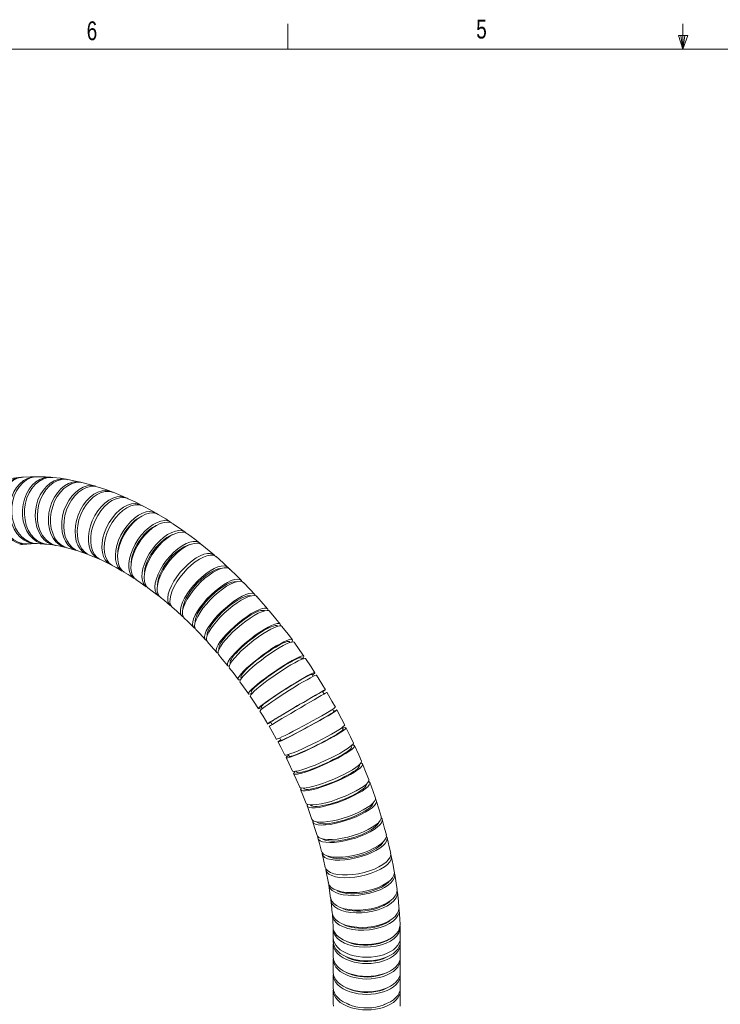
# Model space of a CAD drawing. Extents: x 13 to 426, y 6 to 274.
# Tile 30 of 40: x 132 to 221, y 149 to 274. Entities that reach past the tile are written whole.
import ezdxf

# ---------------------------------------------------------------- set-up
doc = ezdxf.new("R2010")
doc.units = 0
doc.header["$MEASUREMENT"] = 0
doc.styles.add('SLDTEXTSTYLE0', font='txt', dxfattribs={"width": 0.75})

msp = doc.modelspace()

# ---------------------------------------------------------------- linework, layer by layer
at = {"color": 7, "linetype": 'Continuous', "lineweight": 0}
for p, q in [((165.92, 270.31), (165.92, 273.48)), ((215.93, 270.31), (215.93, 273.48)), ((216.54, 272.02), (215.35, 272.02)), ((215.93, 270.31), (215.35, 272.02)), ((215.93, 270.31), (215.66, 272.02)), ((215.93, 270.31), (216.16, 272.02)), ((215.93, 270.31), (216.54, 272.02))]:
    msp.add_line(p, q, dxfattribs=at)
at = {"color": 7, "linetype": 'Continuous', "lineweight": 15}
for p, q in [((15.91, 270.31), (415.96, 270.31)), ((166.18, 195.15), (166.11, 195.24)), ((167.68, 193.03), (167.57, 193.2)), ((169.11, 190.85), (168.96, 191.09)), ((159.97, 190.72), (160.04, 190.63)), ((161.28, 188.89), (161.39, 188.73)), ((170.49, 188.6), (170.28, 188.94)), ((162.53, 187.01), (162.68, 186.76)), ((171.72, 186.4), (171.56, 186.69)), ((163.72, 185.08), (163.92, 184.73)), ((172.89, 184.16), (172.78, 184.38)), ((164.87, 183.05), (165.03, 182.76)), ((165.96, 180.96), (166.07, 180.75)), ((173.97, 181.89), (173.9, 182.03)), ((166.98, 178.85), (167.04, 178.71)), ((171.66, 157.73), (171.66, 157.27)), ((180.14, 157.27), (180.14, 157.73)), ((171.66, 156.94), (171.66, 155.31)), ((180.14, 155.31), (180.14, 156.94)), ((171.66, 154.98), (171.66, 153.35)), ((180.14, 153.35), (180.14, 154.98)), ((171.66, 153.02), (171.66, 151.39)), ((180.14, 151.39), (180.14, 153.02)), ((171.66, 151.06), (171.66, 149.43)), ((180.14, 149.43), (180.14, 151.06))]:
    msp.add_line(p, q, dxfattribs=at)
at = {"color": 7, "linetype": 'Continuous', "lineweight": 15, "flags": 128}
for points in [[(132.81, 207.63), (132.75, 207.62), (132.18, 207.64), (131.63, 207.79), (131.09, 208.05), (130.6, 208.42), (130.16, 208.88), (129.79, 209.43), (129.49, 210.05), (129.27, 210.72), (129.15, 211.42), (129.12, 212.14), (129.18, 212.84), (129.34, 213.52), (129.59, 214.15), (129.91, 214.71), (130.31, 215.2), (130.78, 215.59), (131.28, 215.87), (131.83, 216.04), (132.11, 216.06)], [(132.39, 216.08), (132.21, 216.08), (131.67, 215.94), (131.15, 215.69), (130.67, 215.33), (130.26, 214.87), (129.91, 214.32), (129.64, 213.71), (129.46, 213.04), (129.37, 212.34), (129.38, 211.62), (129.48, 210.92), (129.67, 210.24), (129.95, 209.6), (130.3, 209.04), (130.73, 208.55), (131.21, 208.15), (131.73, 207.86), (132.29, 207.69), (132.85, 207.63), (133.02, 207.65)], [(132.12, 216.08), (131.47, 216.01), (130.55, 215.88)], [(134.09, 207.67), (133.55, 207.7), (133.01, 207.85), (132.49, 208.11), (132.02, 208.48), (131.6, 208.94), (131.25, 209.49), (130.98, 210.11), (130.79, 210.78), (130.69, 211.49), (130.69, 212.2), (130.77, 212.91), (130.95, 213.58), (131.21, 214.22), (131.55, 214.78), (131.96, 215.26), (132.42, 215.65), (132.93, 215.93), (133.47, 216.1), (134.02, 216.15), (134.16, 216.13)], [(134.26, 216.14), (133.86, 216.12), (133.32, 215.99), (132.8, 215.73), (132.32, 215.37), (131.9, 214.91), (131.54, 214.36), (131.26, 213.74), (131.06, 213.08), (130.95, 212.37), (130.94, 211.66), (131.01, 210.95), (131.18, 210.27), (131.43, 209.64), (131.76, 209.07), (132.17, 208.58), (132.62, 208.19), (133.13, 207.9), (133.66, 207.72), (134.16, 207.67)], [(135.13, 207.62), (135.1, 207.62), (134.57, 207.73), (134.07, 207.96), (133.6, 208.3), (133.19, 208.74), (132.85, 209.26), (132.58, 209.86), (132.39, 210.52), (132.29, 211.22), (132.28, 211.93), (132.37, 212.64), (132.54, 213.32), (132.8, 213.97), (133.13, 214.55), (133.53, 215.06), (133.98, 215.48), (134.48, 215.79), (135.01, 215.99), (135.55, 216.08), (136.04, 216.04)], [(133.98, 216.15), (133.32, 216.14), (132.38, 216.1)], [(136.15, 216.03), (135.95, 216.06), (135.4, 216), (134.87, 215.83), (134.36, 215.54), (133.9, 215.15), (133.48, 214.66), (133.13, 214.1), (132.86, 213.47), (132.66, 212.79), (132.56, 212.08), (132.54, 211.37), (132.62, 210.67), (132.78, 210), (133.03, 209.38), (133.36, 208.84), (133.76, 208.38), (134.21, 208.01), (134.7, 207.76), (135.23, 207.61), (135.36, 207.61)], [(136.52, 207.45), (136.47, 207.45), (135.95, 207.58), (135.47, 207.82), (135.04, 208.17), (134.66, 208.62), (134.35, 209.15), (134.12, 209.76), (133.97, 210.42), (133.91, 211.11), (133.94, 211.82), (134.06, 212.52), (134.26, 213.2), (134.55, 213.84), (134.9, 214.41), (135.32, 214.91), (135.79, 215.31), (136.29, 215.61), (136.82, 215.8), (137.35, 215.87), (137.88, 215.82), (137.96, 215.79)], [(138.05, 215.77), (137.75, 215.82), (137.22, 215.78), (136.69, 215.62), (136.18, 215.35), (135.7, 214.97), (135.27, 214.5), (134.9, 213.94), (134.59, 213.32), (134.37, 212.65), (134.23, 211.95), (134.18, 211.24), (134.21, 210.54), (134.34, 209.87), (134.55, 209.25), (134.84, 208.7), (135.2, 208.23), (135.63, 207.85), (136.1, 207.58), (136.6, 207.43), (136.62, 207.43)], [(135.87, 216.07), (135.2, 216.12), (134.25, 216.15)], [(137.77, 215.84), (137.1, 215.94), (136.14, 216.05)], [(139.69, 215.45), (139.01, 215.6), (138.04, 215.79)], [(137.87, 207.17), (137.38, 207.31), (136.93, 207.55), (136.52, 207.91), (136.18, 208.36), (135.9, 208.9), (135.71, 209.51), (135.6, 210.17), (135.57, 210.86), (135.64, 211.56), (135.79, 212.26), (136.03, 212.93), (136.34, 213.56), (136.71, 214.12), (137.15, 214.61), (137.62, 215), (138.13, 215.28), (138.65, 215.46), (139.17, 215.51), (139.68, 215.45), (139.83, 215.4)], [(139.97, 215.37), (139.57, 215.44), (139.05, 215.42), (138.53, 215.27), (138.02, 215.01), (137.53, 214.64), (137.09, 214.18), (136.7, 213.64), (136.37, 213.03), (136.12, 212.36), (135.94, 211.67), (135.85, 210.97), (135.86, 210.27), (135.94, 209.6), (136.12, 208.98), (136.37, 208.42), (136.7, 207.95), (137.09, 207.57), (137.54, 207.29), (137.95, 207.15)], [(139.24, 206.8), (138.85, 206.91), (138.42, 207.17), (138.04, 207.52), (137.73, 207.98), (137.49, 208.52), (137.33, 209.12), (137.26, 209.77), (137.27, 210.46), (137.37, 211.16), (137.55, 211.85), (137.82, 212.51), (138.15, 213.12), (138.55, 213.68), (138.99, 214.15), (139.48, 214.53), (139.98, 214.81), (140.5, 214.97), (141.01, 215.02), (141.51, 214.96), (141.72, 214.87)], [(141.88, 214.84), (141.41, 214.93), (140.9, 214.91), (140.39, 214.77), (139.88, 214.52), (139.38, 214.17), (138.93, 213.72), (138.52, 213.18), (138.17, 212.58), (137.89, 211.93), (137.68, 211.24), (137.56, 210.54), (137.53, 209.85), (137.58, 209.19), (137.72, 208.57), (137.94, 208.02), (138.23, 207.54), (138.6, 207.16), (139.02, 206.88), (139.32, 206.77)], [(141.6, 214.93), (140.92, 215.13), (139.96, 215.39)], [(143.52, 214.27), (142.84, 214.52), (141.87, 214.84)], [(140.48, 206.36), (140.36, 206.4), (139.95, 206.65), (139.6, 207.01), (139.32, 207.46), (139.11, 207.99), (138.99, 208.59), (138.95, 209.24), (139, 209.91), (139.13, 210.6), (139.34, 211.28), (139.63, 211.94), (139.99, 212.54), (140.4, 213.08), (140.86, 213.55), (141.35, 213.92), (141.85, 214.19), (142.37, 214.35), (142.87, 214.4), (143.34, 214.33), (143.63, 214.21)], [(143.8, 214.15), (143.73, 214.18), (143.27, 214.28), (142.77, 214.27), (142.26, 214.13), (141.75, 213.89), (141.25, 213.54), (140.79, 213.1), (140.36, 212.58), (139.99, 211.98), (139.69, 211.34), (139.45, 210.67), (139.3, 209.98), (139.23, 209.3), (139.25, 208.64), (139.35, 208.03), (139.54, 207.48), (139.8, 207.01), (140.14, 206.62), (140.53, 206.34), (140.74, 206.26)], [(142.03, 205.72), (141.89, 205.77), (141.5, 206.02), (141.18, 206.37), (140.93, 206.81), (140.76, 207.34), (140.66, 207.93), (140.66, 208.56), (140.74, 209.23), (140.9, 209.91), (141.14, 210.57), (141.45, 211.22), (141.83, 211.81), (142.26, 212.35), (142.73, 212.8), (143.22, 213.17), (143.73, 213.44), (144.23, 213.59), (144.72, 213.64), (145.18, 213.57), (145.54, 213.41)], [(145.7, 213.34), (145.57, 213.41), (145.12, 213.5), (144.64, 213.49), (144.14, 213.36), (143.63, 213.12), (143.13, 212.78), (142.65, 212.34), (142.21, 211.82), (141.82, 211.24), (141.49, 210.61), (141.23, 209.95), (141.05, 209.27), (140.95, 208.6), (140.94, 207.95), (141.01, 207.35), (141.16, 206.81), (141.39, 206.34), (141.7, 205.97), (142.07, 205.69), (142.19, 205.64)], [(145.42, 213.48), (144.75, 213.77), (143.79, 214.17)], [(147.33, 212.56), (146.66, 212.9), (145.69, 213.36)], [(143.54, 204.99), (143.44, 205.02), (143.07, 205.27), (142.78, 205.61), (142.56, 206.04), (142.42, 206.55), (142.36, 207.13), (142.38, 207.75), (142.49, 208.4), (142.69, 209.07), (142.95, 209.73), (143.29, 210.36), (143.68, 210.94), (144.13, 211.47), (144.6, 211.92), (145.1, 212.28), (145.61, 212.54), (146.11, 212.7), (146.58, 212.75), (147.03, 212.68), (147.42, 212.51), (147.46, 212.48)], [(147.6, 212.4), (147.41, 212.5), (146.98, 212.59), (146.51, 212.58), (146.02, 212.45), (145.51, 212.21), (145.01, 211.87), (144.53, 211.44), (144.07, 210.93), (143.67, 210.36), (143.31, 209.74), (143.03, 209.09), (142.82, 208.42), (142.68, 207.77), (142.64, 207.13), (142.68, 206.54), (142.8, 206.02), (143, 205.56), (143.28, 205.19), (143.62, 204.93), (143.68, 204.9)], [(149.22, 211.52), (148.55, 211.9), (147.59, 212.42)], [(145.07, 204.14), (145, 204.17), (144.66, 204.4), (144.39, 204.73), (144.2, 205.15), (144.08, 205.64), (144.06, 206.2), (144.11, 206.81), (144.25, 207.45), (144.47, 208.1), (144.77, 208.74), (145.12, 209.36), (145.54, 209.94), (145.99, 210.45), (146.48, 210.9), (146.98, 211.26), (147.48, 211.52), (147.98, 211.68), (148.44, 211.73), (148.87, 211.67), (149.24, 211.5), (149.33, 211.43)], [(149.49, 211.35), (149.25, 211.47), (148.84, 211.56), (148.38, 211.53), (147.89, 211.4), (147.39, 211.16), (146.88, 210.83), (146.39, 210.4), (145.93, 209.9), (145.5, 209.34), (145.13, 208.73), (144.82, 208.09), (144.58, 207.44), (144.42, 206.8), (144.34, 206.18), (144.35, 205.61), (144.44, 205.1), (144.62, 204.66), (144.87, 204.3), (145.18, 204.05)], [(144.36, 206.32), (144.39, 206.75), (144.47, 207.21), (144.59, 207.68), (144.77, 208.15), (144.98, 208.62), (145.23, 209.07), (145.52, 209.5), (145.84, 209.9), (146.18, 210.27), (146.53, 210.59), (146.83, 210.81)], [(151.09, 210.36), (150.43, 210.79), (149.48, 211.37)], [(146.6, 203.19), (146.57, 203.2), (146.25, 203.41), (146.01, 203.72), (145.84, 204.12), (145.75, 204.6), (145.75, 205.14), (145.84, 205.73), (146, 206.35), (146.25, 206.98), (146.56, 207.61), (146.94, 208.22), (147.37, 208.78), (147.84, 209.29), (148.33, 209.73), (148.84, 210.09), (149.34, 210.36), (149.83, 210.52), (150.28, 210.58), (150.7, 210.54), (151.05, 210.39), (151.2, 210.26)], [(151.36, 210.18), (151.07, 210.33), (150.67, 210.4), (150.23, 210.36), (149.75, 210.22), (149.25, 209.98), (148.74, 209.65), (148.24, 209.22), (147.77, 208.73), (147.33, 208.18), (146.93, 207.58), (146.6, 206.95), (146.34, 206.32), (146.15, 205.7), (146.05, 205.1), (146.03, 204.54), (146.09, 204.05), (146.24, 203.63), (146.47, 203.29), (146.7, 203.11)], [(146.05, 205.27), (146.1, 205.69), (146.2, 206.14), (146.35, 206.59), (146.54, 207.05), (146.77, 207.51), (147.04, 207.95), (147.35, 208.38), (147.67, 208.77), (148.02, 209.13), (148.38, 209.44), (148.75, 209.71), (149.12, 209.92), (149.19, 209.96)], [(152.94, 209.1), (152.29, 209.56), (151.35, 210.19)], [(148.1, 202.15), (147.84, 202.32), (147.62, 202.61), (147.48, 202.99), (147.42, 203.45), (147.44, 203.96), (147.55, 204.53), (147.74, 205.13), (148.01, 205.74), (148.35, 206.36), (148.75, 206.95), (149.19, 207.51), (149.67, 208.01), (150.17, 208.45), (150.68, 208.81), (151.19, 209.08), (151.67, 209.25), (152.11, 209.32), (152.51, 209.29), (152.85, 209.15), (153.06, 208.97)], [(153.21, 208.9), (153.21, 208.9), (152.88, 209.06), (152.5, 209.12), (152.06, 209.07), (151.59, 208.92), (151.09, 208.68), (150.58, 208.34), (150.08, 207.92), (149.59, 207.43), (149.13, 206.89), (148.72, 206.3), (148.37, 205.69), (148.08, 205.08), (147.87, 204.47), (147.74, 203.9), (147.69, 203.37), (147.73, 202.89), (147.86, 202.5), (148.06, 202.18), (148.23, 202.05)], [(147.74, 204.11), (147.81, 204.52), (147.93, 204.95), (148.1, 205.39), (148.31, 205.84), (148.56, 206.29), (148.85, 206.72), (149.16, 207.13), (149.5, 207.52), (149.86, 207.87), (150.22, 208.18), (150.59, 208.45), (150.96, 208.66), (151.31, 208.81)], [(154.76, 207.72), (154.12, 208.22), (153.2, 208.91)], [(131.94, 207.51), (132.29, 207.56), (132.84, 207.62)], [(132.99, 207.64), (133.39, 207.66), (133.97, 207.67)], [(134.13, 207.67), (134.55, 207.66), (135.16, 207.62)], [(135.33, 207.6), (135.77, 207.55), (136.41, 207.46)], [(136.6, 207.43), (137.06, 207.34), (137.73, 207.2)], [(137.92, 207.15), (138.4, 207.03), (139.09, 206.82)], [(149.62, 201.01), (149.43, 201.13), (149.22, 201.4), (149.1, 201.75), (149.06, 202.18), (149.11, 202.67), (149.25, 203.21), (149.46, 203.79), (149.76, 204.38), (150.11, 204.98), (150.53, 205.56), (150.99, 206.1), (151.48, 206.6), (151.99, 207.03), (152.5, 207.39), (153.01, 207.67), (153.48, 207.85), (153.92, 207.94), (154.31, 207.92), (154.63, 207.81), (154.88, 207.6), (154.89, 207.58)], [(155.02, 207.5), (154.98, 207.54), (154.67, 207.68), (154.3, 207.72), (153.87, 207.66), (153.41, 207.5), (152.91, 207.25), (152.4, 206.91), (151.88, 206.49), (151.39, 206.01), (150.92, 205.47), (150.49, 204.9), (150.12, 204.31), (149.81, 203.72), (149.57, 203.13), (149.42, 202.58), (149.34, 202.08), (149.36, 201.63), (149.46, 201.25), (149.65, 200.96), (149.76, 200.88)], [(149.42, 202.85), (149.51, 203.24), (149.65, 203.66), (149.84, 204.08), (150.07, 204.52), (150.34, 204.95), (150.64, 205.37), (150.96, 205.77), (151.31, 206.15), (151.68, 206.5), (152.05, 206.8), (152.42, 207.07), (152.79, 207.28), (153.15, 207.44), (153.48, 207.54), (153.5, 207.54)], [(156.56, 206.24), (155.93, 206.77), (155.02, 207.52)], [(139.29, 206.76), (139.78, 206.6), (140.5, 206.34)], [(140.71, 206.26), (141.22, 206.06), (141.95, 205.74)], [(151.16, 199.74), (151, 199.83), (150.81, 200.08), (150.71, 200.4), (150.69, 200.8), (150.76, 201.27), (150.92, 201.78), (151.16, 202.33), (151.47, 202.9), (151.85, 203.48), (152.28, 204.04), (152.76, 204.57), (153.26, 205.06), (153.78, 205.5), (154.3, 205.86), (154.8, 206.14), (155.27, 206.34), (155.71, 206.44), (156.08, 206.44), (156.39, 206.35), (156.63, 206.16), (156.66, 206.1)], [(156.81, 206), (156.73, 206.08), (156.44, 206.19), (156.08, 206.21), (155.66, 206.13), (155.2, 205.96), (154.7, 205.7), (154.18, 205.36), (153.66, 204.94), (153.16, 204.46), (152.67, 203.94), (152.23, 203.38), (151.84, 202.81), (151.51, 202.24), (151.25, 201.68), (151.07, 201.15), (150.98, 200.68), (150.97, 200.26), (151.05, 199.91), (151.22, 199.65), (151.28, 199.6)], [(158.32, 204.66), (157.7, 205.23), (156.81, 206.02)], [(142.16, 205.64), (142.68, 205.4), (143.43, 205.02)], [(143.64, 204.91), (144.17, 204.63), (144.94, 204.2)], [(152.67, 198.39), (152.54, 198.45), (152.37, 198.66), (152.29, 198.96), (152.29, 199.33), (152.38, 199.76), (152.56, 200.25), (152.82, 200.77), (153.15, 201.32), (153.55, 201.87), (154, 202.41), (154.49, 202.94), (155, 203.42), (155.53, 203.85), (156.05, 204.21), (156.56, 204.5), (157.03, 204.71), (157.45, 204.83), (157.82, 204.86), (158.12, 204.79), (158.35, 204.63), (158.41, 204.52)], [(158.57, 204.4), (158.46, 204.51), (158.17, 204.6), (157.82, 204.59), (157.41, 204.5), (156.95, 204.31), (156.45, 204.04), (155.93, 203.69), (155.4, 203.28), (154.88, 202.81), (154.38, 202.29), (153.92, 201.75), (153.51, 201.2), (153.17, 200.65), (152.89, 200.12), (152.69, 199.62), (152.58, 199.18), (152.55, 198.79), (152.61, 198.48), (152.76, 198.24), (152.78, 198.23)], [(152.71, 200.02), (152.85, 200.38), (153.03, 200.76), (153.26, 201.15), (153.52, 201.55), (153.82, 201.95), (154.16, 202.35), (154.51, 202.73), (154.88, 203.09), (155.26, 203.42), (155.65, 203.71), (156.02, 203.97), (156.39, 204.18), (156.74, 204.35), (157.07, 204.46), (157.36, 204.52), (157.44, 204.52)], [(145.15, 204.07), (145.68, 203.75), (146.45, 203.26)], [(160.04, 202.99), (159.44, 203.59), (158.57, 204.43)], [(146.67, 203.12), (147.21, 202.75), (147.98, 202.21)], [(148.19, 202.06), (148.73, 201.66), (149.51, 201.06)], [(149.37, 202.44), (149.38, 202.49), (149.42, 202.85)], [(154.15, 196.95), (154.07, 196.98), (153.91, 197.16), (153.84, 197.42), (153.86, 197.76), (153.96, 198.16), (154.16, 198.61), (154.44, 199.11), (154.79, 199.62), (155.2, 200.15), (155.66, 200.68), (156.17, 201.19), (156.69, 201.66), (157.23, 202.09), (157.76, 202.46), (158.27, 202.76), (158.74, 202.98), (159.16, 203.12), (159.53, 203.17), (159.82, 203.13), (160.03, 203), (160.13, 202.84)], [(160.29, 202.72), (160.14, 202.84), (159.87, 202.9), (159.53, 202.87), (159.12, 202.75), (158.65, 202.55), (158.15, 202.27), (157.63, 201.92), (157.09, 201.5), (156.56, 201.04), (156.05, 200.54), (155.58, 200.02), (155.15, 199.49), (154.78, 198.96), (154.49, 198.46), (154.27, 198), (154.14, 197.59), (154.1, 197.23), (154.15, 196.95), (154.26, 196.78)], [(154.32, 198.47), (154.47, 198.8), (154.68, 199.16), (154.92, 199.54), (155.21, 199.92), (155.52, 200.3), (155.87, 200.69), (156.24, 201.05), (156.62, 201.4), (157.01, 201.73), (157.4, 202.02), (157.78, 202.27), (158.15, 202.48), (158.49, 202.65), (158.81, 202.77), (159.1, 202.83), (159.34, 202.85), (159.39, 202.84)], [(161.73, 201.23), (161.14, 201.86), (160.28, 202.75)], [(149.72, 200.89), (150.26, 200.45), (151.03, 199.8)], [(155.62, 195.42), (155.49, 195.48), (155.38, 195.65), (155.35, 195.91), (155.42, 196.23), (155.57, 196.61), (155.81, 197.05), (156.13, 197.52), (156.53, 198.02), (156.97, 198.52), (157.47, 199.02), (157.99, 199.51), (158.54, 199.96), (159.08, 200.37), (159.61, 200.72), (160.11, 201), (160.57, 201.21), (160.97, 201.34), (161.31, 201.38), (161.56, 201.34), (161.73, 201.22), (161.8, 201.05)], [(161.96, 200.95), (161.87, 201.04), (161.64, 201.1), (161.32, 201.07), (160.93, 200.97), (160.49, 200.78), (160, 200.51), (159.47, 200.18), (158.93, 199.78), (158.39, 199.34), (157.85, 198.86), (157.35, 198.37), (156.89, 197.86), (156.48, 197.36), (156.15, 196.88), (155.88, 196.44), (155.7, 196.04), (155.62, 195.7), (155.62, 195.43), (155.71, 195.23), (155.72, 195.23)], [(155.89, 196.82), (156.07, 197.14), (156.29, 197.47), (156.55, 197.83), (156.85, 198.19), (157.19, 198.56), (157.55, 198.93), (157.93, 199.28), (158.32, 199.62), (158.72, 199.94), (159.11, 200.22), (159.5, 200.47), (159.87, 200.68), (160.21, 200.85), (160.52, 200.98), (160.8, 201.05), (161.04, 201.08), (161.2, 201.06)], [(163.36, 199.39), (162.79, 200.04), (161.96, 200.97)], [(151.24, 199.62), (151.78, 199.15), (152.54, 198.45)], [(152.6, 199.29), (152.6, 199.4), (152.63, 199.69), (152.71, 200.02)], [(154.16, 197.7), (154.16, 197.89), (154.21, 198.16), (154.32, 198.47)], [(157.07, 193.81), (156.93, 193.86), (156.83, 194.01), (156.82, 194.23), (156.91, 194.52), (157.09, 194.87), (157.35, 195.28), (157.7, 195.72), (158.11, 196.18), (158.58, 196.67), (159.09, 197.15), (159.63, 197.61), (160.19, 198.05), (160.74, 198.45), (161.27, 198.8), (161.78, 199.09), (162.23, 199.3), (162.63, 199.45), (162.95, 199.51), (163.2, 199.49), (163.35, 199.39), (163.42, 199.22), (163.41, 199.19)], [(163.59, 199.1), (163.49, 199.18), (163.27, 199.22), (162.97, 199.17), (162.59, 199.05), (162.15, 198.85), (161.65, 198.58), (161.13, 198.25), (160.57, 197.86), (160.02, 197.43), (159.47, 196.97), (158.95, 196.49), (158.47, 196.01), (158.04, 195.54), (157.68, 195.09), (157.4, 194.68), (157.2, 194.31), (157.09, 194), (157.07, 193.76), (157.14, 193.61)], [(157.42, 195.1), (157.62, 195.39), (157.86, 195.71), (158.14, 196.04), (158.46, 196.39), (158.81, 196.74), (159.18, 197.09), (159.58, 197.43), (159.98, 197.75), (160.38, 198.06), (160.78, 198.34), (161.17, 198.59), (161.54, 198.8), (161.88, 198.97), (162.19, 199.1), (162.46, 199.18), (162.68, 199.22), (162.86, 199.21), (162.95, 199.18)], [(164.94, 197.47), (164.39, 198.15), (163.59, 199.12)], [(152.75, 198.26), (153.27, 197.75), (154.02, 197.01)], [(158.5, 192.14), (158.32, 192.18), (158.24, 192.29), (158.25, 192.48), (158.36, 192.74), (158.56, 193.06), (158.85, 193.43), (159.21, 193.83), (159.64, 194.27), (160.13, 194.73), (160.66, 195.18), (161.22, 195.63), (161.78, 196.06), (162.35, 196.45), (162.89, 196.79), (163.39, 197.08), (163.84, 197.31), (164.24, 197.47), (164.55, 197.55), (164.78, 197.56), (164.92, 197.49), (164.97, 197.34), (164.95, 197.25)], [(165.17, 197.17), (165.07, 197.24), (164.86, 197.25), (164.56, 197.19), (164.19, 197.05), (163.75, 196.84), (163.26, 196.56), (162.72, 196.23), (162.17, 195.85), (161.6, 195.43), (161.04, 194.99), (160.5, 194.53), (160, 194.08), (159.55, 193.63), (159.17, 193.22), (158.87, 192.84), (158.65, 192.51), (158.51, 192.23), (158.48, 192.03), (158.53, 191.92)], [(158.91, 193.3), (159.12, 193.57), (159.38, 193.86), (159.68, 194.17), (160.02, 194.5), (160.38, 194.83), (160.77, 195.16), (161.17, 195.49), (161.59, 195.8), (162, 196.1), (162.4, 196.37), (162.79, 196.62), (163.16, 196.83), (163.5, 197.01), (163.8, 197.14), (164.07, 197.23), (164.28, 197.28), (164.45, 197.29), (164.56, 197.24), (164.59, 197.21)], [(166.47, 195.48), (165.94, 196.19), (165.16, 197.19)], [(154.23, 196.8), (154.75, 196.27), (155.49, 195.48)], [(155.68, 196.02), (155.68, 196.07), (155.7, 196.28), (155.77, 196.53), (155.89, 196.82)], [(155.69, 195.26), (156.19, 194.7), (156.91, 193.87)], [(157.17, 194.26), (157.15, 194.41), (157.19, 194.6), (157.28, 194.83), (157.42, 195.1)], [(159.91, 190.43), (159.84, 190.41), (159.67, 190.43), (159.6, 190.51), (159.63, 190.67), (159.76, 190.89), (159.98, 191.17), (160.28, 191.51), (160.67, 191.88), (161.12, 192.29), (161.63, 192.71), (162.17, 193.14), (162.74, 193.57), (163.32, 193.98), (163.89, 194.37), (164.44, 194.71), (164.95, 195), (165.4, 195.24), (165.79, 195.41), (166.1, 195.51), (166.32, 195.55), (166.45, 195.5), (166.48, 195.39), (166.41, 195.21)], [(166.69, 195.17), (166.59, 195.22), (166.39, 195.21), (166.11, 195.13), (165.74, 194.97), (165.3, 194.75), (164.81, 194.47), (164.27, 194.14), (163.7, 193.76), (163.12, 193.36), (162.55, 192.93), (161.99, 192.5), (161.48, 192.07), (161.01, 191.66), (160.61, 191.28), (160.28, 190.93), (160.04, 190.64), (159.89, 190.4), (159.84, 190.23), (159.87, 190.15)], [(160.35, 191.42), (160.58, 191.67), (160.85, 191.94), (161.17, 192.23), (161.52, 192.53), (161.9, 192.85), (162.31, 193.16), (162.72, 193.47), (163.14, 193.78), (163.56, 194.06), (163.97, 194.33), (164.36, 194.57), (164.73, 194.78), (165.07, 194.96), (165.37, 195.1), (165.62, 195.21), (165.83, 195.27), (165.98, 195.28), (166.08, 195.26), (166.11, 195.24)], [(167.93, 193.42), (167.42, 194.15), (166.68, 195.19)], [(157.11, 193.64), (157.6, 193.05), (158.3, 192.19)], [(158.62, 192.49), (158.59, 192.55), (158.58, 192.68), (158.64, 192.85), (158.75, 193.05), (158.91, 193.3)], [(161.39, 188.73), (161.37, 188.72), (161.12, 188.64), (160.97, 188.62), (160.91, 188.68), (160.96, 188.8), (161.1, 188.99), (161.34, 189.23), (161.66, 189.53), (162.06, 189.87), (162.53, 190.24), (163.06, 190.63), (163.62, 191.04), (164.2, 191.45), (164.8, 191.84), (165.38, 192.22), (165.93, 192.56), (166.44, 192.85), (166.89, 193.1), (167.28, 193.29), (167.58, 193.41), (167.79, 193.46), (167.91, 193.45), (167.93, 193.37), (167.84, 193.22), (167.68, 193.03)], [(168.15, 193.11), (168.05, 193.14), (167.87, 193.1), (167.58, 192.99), (167.22, 192.82), (166.78, 192.59), (166.29, 192.31), (165.74, 191.98), (165.17, 191.61), (164.58, 191.22), (163.99, 190.81), (163.42, 190.41), (162.88, 190.01), (162.4, 189.63), (161.98, 189.28), (161.63, 188.97), (161.37, 188.71), (161.21, 188.51), (161.14, 188.37), (161.16, 188.33)], [(161.73, 189.49), (161.98, 189.71), (162.27, 189.96), (162.6, 190.22), (162.97, 190.51), (163.37, 190.8), (163.78, 191.1), (164.21, 191.39), (164.64, 191.68), (165.06, 191.96), (165.48, 192.22), (165.87, 192.46), (166.24, 192.67), (166.57, 192.85), (166.87, 193), (167.12, 193.11), (167.31, 193.19), (167.46, 193.22), (167.54, 193.21), (167.57, 193.2)], [(169.33, 191.31), (168.85, 192.06), (168.13, 193.13)], [(158.49, 191.94), (158.97, 191.33), (159.65, 190.43)], [(159.97, 190.72), (159.95, 190.76), (159.97, 190.87), (160.04, 191.02), (160.17, 191.2), (160.35, 191.42)], [(162.59, 186.92), (162.51, 186.88), (162.3, 186.79), (162.18, 186.77), (162.17, 186.81), (162.25, 186.91), (162.44, 187.08), (162.72, 187.3), (163.08, 187.57), (163.52, 187.88), (164.03, 188.23), (164.58, 188.6), (165.17, 188.98), (165.77, 189.37), (166.37, 189.74), (166.95, 190.1), (167.5, 190.42), (168, 190.71), (168.44, 190.95), (168.79, 191.14), (169.07, 191.26), (169.24, 191.33), (169.32, 191.33), (169.3, 191.26), (169.17, 191.13), (169.02, 191)], [(169.53, 190.98), (169.49, 191), (169.33, 190.95), (169.08, 190.84), (168.75, 190.67), (168.33, 190.44), (167.84, 190.16), (167.31, 189.85), (166.73, 189.5), (166.13, 189.12), (165.53, 188.74), (164.94, 188.36), (164.38, 187.98), (163.86, 187.63), (163.4, 187.31), (163.02, 187.03), (162.71, 186.79), (162.5, 186.61), (162.39, 186.49), (162.38, 186.44)], [(163.05, 187.5), (163.31, 187.69), (163.62, 187.91), (163.97, 188.16), (164.36, 188.42), (164.76, 188.69), (165.19, 188.97), (165.63, 189.25), (166.07, 189.52), (166.5, 189.79), (166.92, 190.05), (167.32, 190.28), (167.68, 190.49), (168.02, 190.68), (168.3, 190.83), (168.55, 190.96), (168.74, 191.04), (168.87, 191.09), (168.94, 191.1), (168.96, 191.09)], [(170.67, 189.14), (170.2, 189.91), (169.53, 191.01)], [(159.83, 190.18), (160.29, 189.54), (160.94, 188.62)], [(161.12, 188.35), (161.56, 187.7), (162.18, 186.74)], [(161.28, 188.89), (161.27, 188.92), (161.3, 189.01), (161.39, 189.14), (161.53, 189.3), (161.73, 189.49)], [(163.36, 184.87), (163.36, 184.87), (163.47, 184.95), (163.67, 185.08), (163.97, 185.26), (164.36, 185.5), (164.82, 185.78), (165.35, 186.09), (165.92, 186.43), (166.52, 186.79), (167.13, 187.15), (167.74, 187.51), (168.33, 187.85), (168.89, 188.17), (169.39, 188.46), (169.82, 188.71), (170.17, 188.91), (170.43, 189.05), (170.59, 189.14), (170.65, 189.16), (170.65, 189.16)], [(170.85, 188.81), (170.82, 188.8), (170.68, 188.73), (170.44, 188.6), (170.11, 188.42), (169.7, 188.18), (169.22, 187.9), (168.68, 187.59), (168.1, 187.25), (167.49, 186.89), (166.87, 186.53), (166.27, 186.17), (165.69, 185.83), (165.15, 185.51), (164.67, 185.22), (164.26, 184.97), (163.94, 184.77), (163.71, 184.63), (163.58, 184.54), (163.55, 184.52)], [(164.31, 185.46), (164.59, 185.63), (164.91, 185.82), (165.28, 186.04), (165.67, 186.28), (166.09, 186.53), (166.53, 186.79), (166.98, 187.05), (167.43, 187.32), (167.87, 187.57), (168.29, 187.82), (168.69, 188.05), (169.06, 188.26), (169.39, 188.45), (169.67, 188.61), (169.91, 188.75), (170.09, 188.85), (170.21, 188.91), (170.27, 188.94), (170.28, 188.94)], [(170.61, 189.13), (170.47, 189.03), (170.29, 188.92)], [(171.92, 186.94), (171.49, 187.72), (170.85, 188.84)], [(162.53, 187.01), (162.53, 187.03), (162.57, 187.09), (162.67, 187.19), (162.83, 187.33), (163.05, 187.5)], [(162.35, 186.47), (162.78, 185.8), (163.37, 184.82)], [(164.47, 182.91), (164.49, 182.9), (164.61, 182.94), (164.84, 183.03), (165.16, 183.18), (165.57, 183.38), (166.05, 183.63), (166.59, 183.91), (167.18, 184.21), (167.8, 184.54), (168.42, 184.88), (169.04, 185.23), (169.64, 185.56), (170.2, 185.87), (170.69, 186.16), (171.12, 186.42), (171.47, 186.63), (171.72, 186.79), (171.87, 186.9), (171.91, 186.95), (171.91, 186.95)], [(171.69, 186.46), (171.82, 186.51), (172.01, 186.59), (172.1, 186.61), (172.08, 186.57), (171.95, 186.47), (171.73, 186.32), (171.41, 186.12), (171, 185.88), (170.52, 185.6), (169.97, 185.29), (169.39, 184.96), (168.77, 184.62), (168.14, 184.28), (167.52, 183.94), (166.92, 183.63), (166.37, 183.34), (165.87, 183.09), (165.44, 182.88), (165.1, 182.71), (164.85, 182.6), (164.7, 182.55), (164.65, 182.55), (164.71, 182.62), (164.87, 182.73), (165, 182.81)], [(165.68, 183.02), (165.98, 183.17), (166.32, 183.34), (166.7, 183.53), (167.11, 183.74), (167.54, 183.97), (167.99, 184.21), (168.45, 184.46), (168.9, 184.71), (169.35, 184.96), (169.77, 185.2), (170.18, 185.42), (170.54, 185.64), (170.87, 185.83), (171.15, 186), (171.38, 186.14), (171.55, 186.25), (171.67, 186.34), (171.72, 186.39), (171.72, 186.4)], [(173.1, 184.69), (172.69, 185.49), (172.09, 186.62)], [(163.73, 185.06), (163.66, 185.02), (163.46, 184.91), (163.36, 184.86)], [(163.72, 185.08), (163.72, 185.09), (163.78, 185.13), (163.9, 185.2), (164.08, 185.31), (164.31, 185.46)], [(165.52, 180.92), (165.54, 180.89), (165.69, 180.89), (165.93, 180.95), (166.27, 181.07), (166.7, 181.23), (167.2, 181.44), (167.76, 181.68), (168.36, 181.96), (168.99, 182.26), (169.63, 182.58), (170.26, 182.91), (170.87, 183.23), (171.43, 183.54), (171.92, 183.83), (172.35, 184.09), (172.68, 184.31), (172.92, 184.49), (173.06, 184.62), (173.09, 184.71), (173.09, 184.71)], [(163.53, 184.55), (163.92, 183.86), (164.48, 182.86)], [(172.82, 184.3), (172.95, 184.34), (173.16, 184.38), (173.26, 184.36), (173.26, 184.29), (173.15, 184.17), (172.93, 184), (172.62, 183.79), (172.21, 183.54), (171.73, 183.25), (171.19, 182.95), (170.6, 182.63), (169.97, 182.31), (169.33, 181.99), (168.7, 181.68), (168.08, 181.39), (167.51, 181.14), (166.99, 180.92), (166.55, 180.75), (166.19, 180.62), (165.92, 180.55), (165.75, 180.53), (165.68, 180.56), (165.73, 180.65), (165.88, 180.79), (166.01, 180.88)], [(166.79, 180.9), (167.1, 181.02), (167.45, 181.16), (167.84, 181.33), (168.26, 181.52), (168.71, 181.72), (169.17, 181.95), (169.63, 182.18), (170.1, 182.41), (170.55, 182.65), (170.98, 182.88), (171.38, 183.1), (171.75, 183.32), (172.07, 183.51), (172.35, 183.69), (172.57, 183.84), (172.74, 183.97), (172.85, 184.07), (172.89, 184.14), (172.89, 184.16)], [(174.2, 182.41), (173.82, 183.22), (173.26, 184.37)], [(164.63, 182.59), (165.01, 181.88), (165.53, 180.87)], [(165.03, 182.76), (165.04, 182.75), (165.12, 182.77), (165.25, 182.82), (165.44, 182.91), (165.68, 183.02)], [(166.5, 178.9), (166.51, 178.86), (166.65, 178.82), (166.89, 178.84), (167.24, 178.9), (167.67, 179.02), (168.17, 179.18), (168.74, 179.39), (169.35, 179.63), (169.99, 179.9), (170.64, 180.19), (171.29, 180.5), (171.9, 180.81), (172.47, 181.11), (172.98, 181.41), (173.42, 181.68), (173.77, 181.92), (174.02, 182.13), (174.16, 182.29), (174.2, 182.41), (174.19, 182.43)], [(174.02, 182.13), (174.05, 182.14), (174.26, 182.13), (174.36, 182.07), (174.35, 181.97), (174.23, 181.81), (174, 181.61), (173.68, 181.38), (173.26, 181.11), (172.77, 180.83), (172.21, 180.52), (171.61, 180.21), (170.97, 179.91), (170.32, 179.61), (169.67, 179.33), (169.05, 179.08), (168.47, 178.87), (167.95, 178.7), (167.5, 178.57), (167.14, 178.49), (166.87, 178.46), (166.7, 178.49), (166.64, 178.56), (166.69, 178.69), (166.83, 178.83)], [(175.22, 180.11), (174.87, 180.92), (174.35, 182.09)], [(166.07, 180.75), (166.09, 180.73), (166.18, 180.72), (166.32, 180.75), (166.53, 180.81), (166.79, 180.9)], [(167.81, 178.75), (168.13, 178.84), (168.5, 178.95), (168.9, 179.1), (169.34, 179.26), (169.79, 179.45), (170.26, 179.65), (170.74, 179.86), (171.21, 180.08), (171.66, 180.31), (172.1, 180.53), (172.5, 180.75), (172.87, 180.96), (173.19, 181.16), (173.47, 181.35), (173.68, 181.51), (173.84, 181.65), (173.94, 181.77), (173.97, 181.86), (173.97, 181.89)], [(165.67, 180.59), (166.02, 179.88), (166.5, 178.85)], [(167.4, 176.86), (167.42, 176.8), (167.58, 176.73), (167.85, 176.72), (168.21, 176.75), (168.67, 176.83), (169.19, 176.96), (169.78, 177.13), (170.41, 177.34), (171.06, 177.58), (171.72, 177.85), (172.37, 178.14), (172.99, 178.44), (173.56, 178.74), (174.07, 179.03), (174.49, 179.31), (174.83, 179.56), (175.07, 179.78), (175.2, 179.97), (175.22, 180.11), (175.21, 180.12)], [(175.14, 179.88), (175.24, 179.87), (175.36, 179.78), (175.36, 179.65), (175.26, 179.47), (175.05, 179.25), (174.74, 179.01), (174.33, 178.74), (173.84, 178.45), (173.29, 178.15), (172.68, 177.85), (172.04, 177.56), (171.38, 177.29), (170.72, 177.04), (170.08, 176.82), (169.48, 176.63), (168.94, 176.49), (168.47, 176.4), (168.08, 176.36), (167.79, 176.36), (167.61, 176.42), (167.53, 176.52), (167.56, 176.67), (167.61, 176.73)], [(168.76, 176.57), (169.09, 176.64), (169.47, 176.73), (169.88, 176.84), (170.33, 176.98), (170.79, 177.15), (171.27, 177.33), (171.75, 177.52), (172.23, 177.73), (172.69, 177.94), (173.13, 178.16), (173.53, 178.38), (173.9, 178.59), (174.22, 178.79), (174.49, 178.99), (174.71, 179.16), (174.86, 179.32), (174.95, 179.45), (174.97, 179.56), (174.97, 179.6)], [(176.15, 177.79), (175.83, 178.61), (175.36, 179.78)], [(166.63, 178.57), (166.95, 177.85), (167.4, 176.82)], [(167.04, 178.71), (167.07, 178.68), (167.16, 178.65), (167.32, 178.65), (167.54, 178.68), (167.81, 178.75)], [(168.22, 174.82), (168.26, 174.73), (168.44, 174.63), (168.73, 174.58), (169.11, 174.57), (169.58, 174.62), (170.13, 174.71), (170.73, 174.85), (171.37, 175.03), (172.04, 175.25), (172.71, 175.5), (173.36, 175.77), (173.98, 176.05), (174.55, 176.35), (175.06, 176.64), (175.48, 176.92), (175.8, 177.18), (176.03, 177.42), (176.14, 177.63), (176.14, 177.8), (176.14, 177.8)], [(176.12, 177.59), (176.12, 177.59), (176.26, 177.47), (176.29, 177.31), (176.2, 177.11), (176.01, 176.88), (175.7, 176.62), (175.31, 176.34), (174.82, 176.05), (174.27, 175.76), (173.66, 175.47), (173.01, 175.2), (172.34, 174.94), (171.67, 174.72), (171.02, 174.53), (170.41, 174.38), (169.85, 174.27), (169.36, 174.22), (168.95, 174.21), (168.64, 174.25), (168.43, 174.33), (168.33, 174.47), (168.35, 174.64), (168.37, 174.67)], [(169.62, 174.39), (169.96, 174.42), (170.35, 174.49), (170.78, 174.58), (171.23, 174.69), (171.71, 174.83), (172.19, 174.99), (172.68, 175.17), (173.16, 175.36), (173.63, 175.57), (174.07, 175.78), (174.48, 175.99), (174.84, 176.2), (175.16, 176.41), (175.43, 176.61), (175.64, 176.8), (175.79, 176.97), (175.87, 177.12), (175.89, 177.25), (175.88, 177.29)], [(176.99, 175.45), (176.7, 176.28), (176.27, 177.46)], [(167.52, 176.53), (167.81, 175.81), (168.22, 174.77)], [(167.93, 176.66), (167.97, 176.61), (168.07, 176.56), (168.24, 176.53), (168.47, 176.54), (168.76, 176.57)], [(168.75, 174.6), (168.79, 174.54), (168.9, 174.46), (169.08, 174.4), (169.32, 174.38), (169.62, 174.39)], [(168.95, 172.77), (169.01, 172.64), (169.21, 172.51), (169.52, 172.43), (169.92, 172.39), (170.41, 172.4), (170.97, 172.46), (171.59, 172.56), (172.24, 172.71), (172.92, 172.9), (173.6, 173.13), (174.26, 173.38), (174.88, 173.66), (175.45, 173.94), (175.95, 174.24), (176.36, 174.52), (176.68, 174.8), (176.89, 175.06), (176.99, 175.29), (176.98, 175.47)], [(176.98, 175.26), (177.08, 175.16), (177.12, 174.98), (177.05, 174.75), (176.86, 174.5), (176.57, 174.23), (176.18, 173.94), (175.7, 173.65), (175.15, 173.36), (174.54, 173.08), (173.89, 172.82), (173.21, 172.59), (172.53, 172.39), (171.87, 172.23), (171.24, 172.11), (170.66, 172.04), (170.16, 172.02), (169.73, 172.05), (169.4, 172.12), (169.18, 172.24), (169.06, 172.41), (169.06, 172.61), (169.06, 172.61)], [(170.39, 172.2), (170.75, 172.2), (171.14, 172.24), (171.58, 172.31), (172.04, 172.4), (172.53, 172.51), (173.02, 172.65), (173.51, 172.81), (174, 172.99), (174.47, 173.18), (174.91, 173.39), (175.32, 173.6), (175.69, 173.81), (176.01, 174.02), (176.27, 174.23), (176.48, 174.42), (176.62, 174.61), (176.7, 174.78), (176.7, 174.8)], [(177.73, 173.12), (177.48, 173.94), (177.1, 175.12)], [(168.33, 174.49), (168.59, 173.76), (168.95, 172.73)], [(169.05, 172.44), (169.29, 171.72), (169.6, 170.69)], [(169.56, 172.41), (169.65, 172.35), (169.84, 172.27), (170.08, 172.22), (170.39, 172.2)], [(169.61, 170.73), (169.64, 170.62), (169.82, 170.45), (170.11, 170.31), (170.49, 170.22), (170.97, 170.18), (171.53, 170.19), (172.14, 170.25), (172.8, 170.35), (173.48, 170.5), (174.17, 170.7), (174.85, 170.92), (175.48, 171.18), (176.07, 171.45), (176.59, 171.74), (177.03, 172.04), (177.37, 172.33), (177.6, 172.61), (177.73, 172.87), (177.73, 173.11), (177.72, 173.13)], [(177.73, 172.94), (177.83, 172.8), (177.85, 172.57), (177.75, 172.32), (177.54, 172.04), (177.23, 171.75), (176.82, 171.45), (176.32, 171.16), (175.74, 170.88), (175.12, 170.62), (174.45, 170.38), (173.76, 170.18), (173.08, 170.02), (172.41, 169.9), (171.78, 169.83), (171.21, 169.81), (170.71, 169.84), (170.3, 169.92), (169.99, 170.04), (169.78, 170.21), (169.69, 170.42), (169.7, 170.56)], [(171.07, 170.01), (171.44, 169.99), (171.85, 170), (172.29, 170.04), (172.76, 170.11), (173.25, 170.2), (173.75, 170.32), (174.25, 170.46), (174.74, 170.63), (175.21, 170.81), (175.66, 171), (176.07, 171.21), (176.44, 171.42), (176.75, 171.64), (177.02, 171.85), (177.22, 172.06), (177.36, 172.26), (177.39, 172.34)], [(178.38, 170.78), (178.16, 171.61), (177.83, 172.79)], [(169.69, 170.4), (169.89, 169.69), (170.17, 168.67)], [(170.17, 168.71), (170.23, 168.54), (170.43, 168.33), (170.75, 168.16), (171.16, 168.04), (171.66, 167.97), (172.23, 167.95), (172.86, 167.98), (173.53, 168.06), (174.23, 168.19), (174.92, 168.36), (175.6, 168.57), (176.23, 168.82), (176.81, 169.09), (177.32, 169.38), (177.75, 169.68), (178.07, 169.98), (178.28, 170.28), (178.39, 170.56), (178.37, 170.8)], [(178.38, 170.6), (178.44, 170.52), (178.49, 170.27), (178.41, 169.99), (178.22, 169.7), (177.93, 169.39), (177.53, 169.09), (177.04, 168.8), (176.47, 168.52), (175.85, 168.27), (175.18, 168.05), (174.49, 167.86), (173.8, 167.72), (173.12, 167.63), (172.48, 167.59), (171.89, 167.6), (171.37, 167.66), (170.93, 167.77), (170.59, 167.92), (170.36, 168.12), (170.25, 168.35), (170.25, 168.52)], [(170.29, 170.25), (170.3, 170.24), (170.5, 170.14), (170.76, 170.06), (171.07, 170.01)], [(171.67, 167.83), (172.04, 167.79), (172.45, 167.77), (172.9, 167.78), (173.38, 167.82), (173.88, 167.9), (174.38, 168), (174.89, 168.12), (175.38, 168.27), (175.86, 168.44), (176.31, 168.63), (176.72, 168.83), (177.08, 169.04), (177.4, 169.26), (177.66, 169.48), (177.86, 169.7), (177.99, 169.91)], [(178.93, 168.46), (178.75, 169.28), (178.47, 170.45)], [(170.24, 168.38), (170.41, 167.67), (170.64, 166.66)], [(170.64, 166.7), (170.74, 166.46), (170.96, 166.22), (171.29, 166.03), (171.72, 165.87), (172.24, 165.77), (172.83, 165.72), (173.47, 165.72), (174.15, 165.77), (174.85, 165.87), (175.55, 166.03), (176.23, 166.23), (176.86, 166.46), (177.44, 166.73), (177.94, 167.02), (178.35, 167.33), (178.66, 167.65), (178.86, 167.96), (178.94, 168.27), (178.92, 168.47)], [(178.94, 168.28), (178.96, 168.26), (179.02, 167.98), (178.97, 167.68), (178.8, 167.37), (178.51, 167.05), (178.13, 166.74), (177.65, 166.44), (177.09, 166.17), (176.47, 165.92), (175.8, 165.71), (175.11, 165.55), (174.4, 165.43), (173.72, 165.37), (173.06, 165.35), (172.45, 165.39), (171.92, 165.48), (171.46, 165.63), (171.11, 165.81), (170.86, 166.04), (170.72, 166.3), (170.7, 166.54)], [(170.94, 168.09), (171.08, 168.02), (171.34, 167.91), (171.67, 167.83)], [(179.38, 166.15), (179.24, 166.96), (179, 168.13)], [(170.7, 166.38), (170.84, 165.69), (171.03, 164.7)], [(171.02, 164.73), (171.02, 164.7), (171.15, 164.41), (171.39, 164.14), (171.74, 163.91), (172.18, 163.72), (172.71, 163.59), (173.31, 163.5), (173.97, 163.47), (174.66, 163.5), (175.37, 163.58), (176.07, 163.72), (176.74, 163.9), (177.38, 164.13), (177.95, 164.4), (178.44, 164.69), (178.84, 165.01), (179.14, 165.34), (179.32, 165.67), (179.39, 166), (179.37, 166.16)], [(179.39, 165.97), (179.45, 165.72), (179.41, 165.4), (179.25, 165.07), (178.98, 164.74), (178.61, 164.41), (178.14, 164.11), (177.58, 163.84), (176.96, 163.6), (176.3, 163.4), (175.6, 163.26), (174.89, 163.16), (174.2, 163.12), (173.53, 163.14), (172.92, 163.21), (172.37, 163.33), (171.9, 163.51), (171.52, 163.73), (171.26, 163.98), (171.11, 164.27), (171.07, 164.59), (171.07, 164.59)], [(172.57, 163.54), (172.95, 163.44), (173.38, 163.37), (173.84, 163.33), (174.33, 163.32), (174.83, 163.35), (175.35, 163.41), (175.86, 163.5), (176.36, 163.62), (176.84, 163.77), (177.29, 163.94), (177.7, 164.14), (178.07, 164.35), (178.39, 164.57), (178.64, 164.81), (178.72, 164.89)], [(179.73, 163.86), (179.62, 164.66), (179.44, 165.82)], [(171.07, 164.42), (171.18, 163.74), (171.32, 162.77)], [(171.33, 162.8), (171.33, 162.71), (171.47, 162.39), (171.72, 162.09), (172.08, 161.82), (172.53, 161.6), (173.08, 161.43), (173.69, 161.32), (174.35, 161.26), (175.05, 161.26), (175.76, 161.32), (176.46, 161.43), (177.14, 161.6), (177.77, 161.82), (178.34, 162.09), (178.82, 162.39), (179.22, 162.71), (179.5, 163.06), (179.68, 163.41), (179.74, 163.76), (179.72, 163.88)], [(179.73, 163.68), (179.78, 163.49), (179.75, 163.15), (179.6, 162.79), (179.34, 162.45), (178.97, 162.12), (178.51, 161.81), (177.96, 161.54), (177.34, 161.31), (176.68, 161.12), (175.98, 160.99), (175.27, 160.92), (174.57, 160.9), (173.89, 160.95), (173.27, 161.05), (172.71, 161.21), (172.23, 161.42), (171.84, 161.67), (171.56, 161.96), (171.4, 162.28), (171.35, 162.62), (171.36, 162.65)], [(172.15, 163.71), (172.23, 163.67), (172.57, 163.54)], [(179.97, 161.6), (179.9, 162.39), (179.77, 163.54)], [(171.35, 162.5), (171.43, 161.83), (171.52, 160.88)], [(172.87, 161.44), (173.26, 161.31), (173.69, 161.21), (174.16, 161.15), (174.65, 161.12), (175.16, 161.12), (175.67, 161.16), (176.19, 161.24), (176.69, 161.34), (177.17, 161.48), (177.62, 161.65), (178.04, 161.84), (178.4, 162.05), (178.72, 162.28), (178.81, 162.36)], [(171.53, 160.92), (171.54, 160.76), (171.69, 160.4), (171.95, 160.07), (172.32, 159.78), (172.78, 159.52), (173.33, 159.32), (173.95, 159.17), (174.62, 159.08), (175.32, 159.05), (176.03, 159.09), (176.73, 159.19), (177.41, 159.34), (178.04, 159.55), (178.6, 159.82), (179.09, 160.12), (179.48, 160.45), (179.76, 160.81), (179.93, 161.18), (179.98, 161.55), (179.96, 161.62)], [(179.96, 161.44), (180, 161.3), (179.98, 160.93), (179.84, 160.56), (179.58, 160.2), (179.22, 159.86), (178.76, 159.55), (178.21, 159.27), (177.6, 159.05), (176.93, 158.88), (176.23, 158.77), (175.52, 158.71), (174.82, 158.73), (174.14, 158.8), (173.51, 158.93), (172.94, 159.12), (172.45, 159.37), (172.06, 159.65), (171.77, 159.98), (171.6, 160.33), (171.54, 160.69), (171.55, 160.74)], [(180.11, 159.38), (180.07, 160.16), (180, 161.28)], [(171.54, 160.62), (171.59, 159.98), (171.63, 159.06)], [(173.08, 159.37), (173.47, 159.22), (173.9, 159.09), (174.37, 159.01), (174.86, 158.95), (175.38, 158.94), (175.89, 158.96), (176.41, 159.02), (176.91, 159.11), (177.4, 159.24), (177.85, 159.39), (178.26, 159.58), (178.63, 159.79), (178.82, 159.93)], [(180.09, 159.24), (180.11, 159.16), (180.1, 158.76), (179.96, 158.37), (179.71, 157.99), (179.35, 157.64), (178.9, 157.33), (178.35, 157.06), (177.74, 156.84), (177.07, 156.68), (176.37, 156.59), (175.66, 156.56), (174.95, 156.6), (174.27, 156.7), (173.64, 156.87), (173.06, 157.09), (172.57, 157.37), (172.17, 157.68), (171.88, 158.04), (171.7, 158.42), (171.64, 158.81), (171.66, 158.92)], [(171.64, 158.81), (171.65, 158.18), (171.66, 157.73)], [(171.65, 159.1), (171.66, 158.85), (171.81, 158.46), (172.08, 158.1), (172.45, 157.77), (172.92, 157.49), (173.47, 157.25), (174.1, 157.07), (174.77, 156.95), (175.47, 156.89), (176.19, 156.91), (176.89, 156.99), (177.57, 157.13), (178.2, 157.33), (178.76, 157.59), (179.24, 157.89), (179.62, 158.24), (179.9, 158.61), (180.06, 159), (180.11, 159.39)], [(180.14, 157.73), (180.13, 158.5), (180.12, 159.06)], [(171.66, 157.73), (171.69, 157.41), (171.8, 157.1), (171.98, 156.8), (172.23, 156.51), (172.53, 156.24), (172.9, 156)], [(180.14, 157.27), (180.11, 156.95), (180, 156.63), (179.82, 156.33), (179.57, 156.04), (179.26, 155.78), (178.9, 155.54), (178.48, 155.32), (178.02, 155.15), (177.52, 155), (177, 154.9), (176.45, 154.84), (175.9, 154.82), (175.35, 154.84), (174.8, 154.9), (174.28, 155), (173.78, 155.15), (173.32, 155.32), (172.9, 155.54), (172.53, 155.78), (172.23, 156.04), (171.98, 156.33), (171.8, 156.63), (171.69, 156.95), (171.66, 157.27)], [(172.9, 156), (173.32, 155.79), (173.78, 155.61), (174.28, 155.47), (174.8, 155.37), (175.35, 155.31), (175.9, 155.29), (176.45, 155.31), (177, 155.37), (177.52, 155.47), (178.02, 155.61), (178.48, 155.79), (178.9, 156), (179.26, 156.24), (179.57, 156.51), (179.82, 156.8), (180, 157.1), (180.11, 157.41), (180.14, 157.73)], [(173.07, 157.42), (173.19, 157.36), (173.58, 157.18), (174.01, 157.03), (174.48, 156.91), (174.98, 156.84), (175.49, 156.8), (176.01, 156.8), (176.53, 156.85), (177.03, 156.93), (177.52, 157.04), (177.97, 157.19), (178.38, 157.38), (178.73, 157.58)], [(171.67, 157.1), (171.66, 156.94), (171.69, 156.62), (171.8, 156.31), (171.98, 156), (172.23, 155.72), (172.53, 155.45), (172.9, 155.21)], [(172.9, 155.21), (173.32, 155), (173.78, 154.82), (174.28, 154.68), (174.8, 154.58), (175.35, 154.51), (175.9, 154.49), (176.45, 154.51), (177, 154.58), (177.52, 154.68), (178.02, 154.82), (178.48, 155), (178.9, 155.21), (179.26, 155.45), (179.57, 155.72), (179.82, 156), (180, 156.31), (180.11, 156.62), (180.14, 156.94), (180.13, 157.1)], [(180.14, 155.31), (180.11, 154.99), (180, 154.68), (179.82, 154.37), (179.57, 154.08), (179.26, 153.82), (178.9, 153.58), (178.48, 153.37), (178.02, 153.19), (177.52, 153.05), (177, 152.94), (176.45, 152.88), (175.9, 152.86), (175.35, 152.88), (174.8, 152.94), (174.28, 153.05), (173.78, 153.19), (173.32, 153.37), (172.9, 153.58), (172.53, 153.82), (172.23, 154.08), (171.98, 154.37), (171.8, 154.68), (171.69, 154.99), (171.66, 155.31)], [(171.67, 155.15), (171.66, 154.98), (171.69, 154.66), (171.8, 154.35), (171.98, 154.05), (172.23, 153.76), (172.53, 153.49), (172.9, 153.25)], [(172.9, 153.25), (173.32, 153.04), (173.78, 152.86), (174.28, 152.72), (174.8, 152.62), (175.35, 152.55), (175.9, 152.53), (176.45, 152.55), (177, 152.62), (177.52, 152.72), (178.02, 152.86), (178.48, 153.04), (178.9, 153.25), (179.26, 153.49), (179.57, 153.76), (179.82, 154.05), (180, 154.35), (180.11, 154.66), (180.14, 154.98), (180.13, 155.15)], [(173.3, 155.33), (173.6, 155.19), (174.03, 155.02), (174.5, 154.89), (175, 154.8), (175.51, 154.75), (176.03, 154.74), (176.55, 154.77), (177.05, 154.84), (177.54, 154.95), (177.99, 155.1), (178.4, 155.28), (178.49, 155.33)], [(180.14, 153.35), (180.11, 153.03), (180, 152.72), (179.82, 152.41), (179.57, 152.13), (179.26, 151.86), (178.9, 151.62), (178.48, 151.41), (178.02, 151.23), (177.52, 151.09), (177, 150.98), (176.45, 150.92), (175.9, 150.9), (175.35, 150.92), (174.8, 150.98), (174.28, 151.09), (173.78, 151.23), (173.32, 151.41), (172.9, 151.62), (172.53, 151.86), (172.23, 152.13), (171.98, 152.41), (171.8, 152.72), (171.69, 153.03), (171.66, 153.35)], [(171.67, 153.19), (171.66, 153.02), (171.69, 152.7), (171.8, 152.39), (171.98, 152.09), (172.23, 151.8), (172.53, 151.53), (172.9, 151.29)], [(172.9, 151.29), (173.32, 151.08), (173.78, 150.9), (174.28, 150.76), (174.8, 150.66), (175.35, 150.6), (175.9, 150.57), (176.45, 150.6), (177, 150.66), (177.52, 150.76), (178.02, 150.9), (178.48, 151.08), (178.9, 151.29), (179.26, 151.53), (179.57, 151.8), (179.82, 152.09), (180, 152.39), (180.11, 152.7), (180.14, 153.02), (180.13, 153.19)], [(173.3, 153.37), (173.6, 153.23), (174.03, 153.07), (174.5, 152.94), (175, 152.85), (175.51, 152.79), (176.03, 152.78), (176.55, 152.81), (177.05, 152.89), (177.54, 153), (177.99, 153.14), (178.4, 153.32), (178.49, 153.37)], [(173.78, 149.27), (173.32, 149.45), (172.9, 149.66), (172.53, 149.9), (172.23, 150.17), (171.98, 150.45), (171.8, 150.76), (171.69, 151.07), (171.66, 151.39)], [(171.67, 151.23), (171.66, 151.06), (171.69, 150.74), (171.8, 150.43), (171.98, 150.13), (172.23, 149.84), (172.53, 149.57), (172.9, 149.33)], [(172.9, 149.33), (173.32, 149.12), (173.78, 148.94), (174.28, 148.8), (174.8, 148.7), (175.35, 148.64), (175.9, 148.61), (176.45, 148.64), (177, 148.7), (177.52, 148.8), (178.02, 148.94), (178.48, 149.12), (178.9, 149.33), (179.26, 149.57), (179.57, 149.84), (179.82, 150.13), (180, 150.43), (180.11, 150.74), (180.14, 151.06), (180.13, 151.23)], [(173.3, 151.41), (173.6, 151.27), (174.03, 151.11), (174.5, 150.98), (175, 150.89), (175.51, 150.84), (176.03, 150.82), (176.55, 150.86), (177.05, 150.93), (177.54, 151.04), (177.99, 151.18), (178.4, 151.37), (178.49, 151.41)], [(180.14, 151.39), (180.11, 151.07), (180, 150.76), (179.82, 150.45), (179.57, 150.17), (179.26, 149.9), (178.9, 149.66), (178.48, 149.45), (178.02, 149.27)], [(171.69, 149.11), (171.66, 149.43)], [(173.3, 149.45), (173.6, 149.31), (174.03, 149.15), (174.5, 149.02), (175, 148.93), (175.51, 148.88), (176.03, 148.87), (176.55, 148.9), (177.05, 148.97), (177.54, 149.08), (177.99, 149.22), (178.4, 149.41), (178.49, 149.45)], [(180.14, 149.43), (180.11, 149.11)]]:
    msp.add_lwpolyline(points, dxfattribs=at)

# ---------------------------------------------------------------- texts
at = {"color": 7, "char_height": 2.38, "attachment_point": 1, "style": 'SLDTEXTSTYLE0'}
for s, insert in [('6', (140.43, 273.81)), ('5', (189.76, 274.02))]:
    msp.add_mtext(s, dxfattribs=dict(at, insert=insert))

doc.saveas('drawing.dxf')
